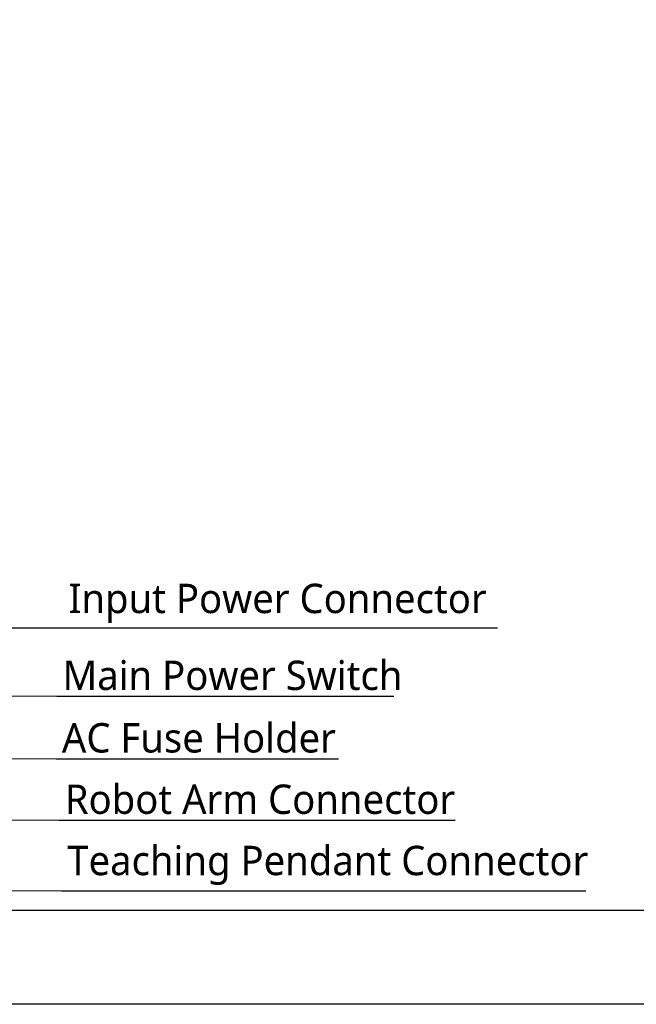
# Model space of a CAD drawing. Header units: millimetres. Extents: x 0 to 3364, y 0 to 2376.
# Tile 44 of 58: x 1806 to 2331, y 0 to 838. Entities that reach past the tile are written whole.
import ezdxf
from ezdxf.enums import TextEntityAlignment as Align

# ---------------------------------------------------------------- set-up
doc = ezdxf.new("R2010")
doc.units = ezdxf.units.MM
doc.header["$LTSCALE"] = 0.2
doc.layers.add('05_Section Line', color=3, linetype='Continuous')
doc.styles.add('Rainbow-4.0 Style', font='malgunsl.ttf')
doc.styles.add('Rainbow-5.0 Style', font='malgunsl.ttf')
doc.dimstyles.new('Rainbow-4.0 Style', dxfattribs={"dimtxt": 3.5, "dimasz": 2.5, "dimexe": 1, "dimexo": 1, "dimgap": 1, "dimtad": 1, "dimdsep": 46, "dimtxsty": 'Rainbow-4.0 Style', "dimcen": 0, "dimclrd": 251, "dimclre": 251, "dimclrt": 7, "dimazin": 3, "dimtp": 0.1, "dimtm": 0.1, "dimtfac": 0.61, "dimtmove": 0, "dimatfit": 3, "dimfxl": 1, "dimlwd": -1, "dimlwe": -1, "dimarcsym": 1})

# ---------------------------------------------------------------- blocks, each defined once
blk = doc.blocks.new('A$C869fea471123')
blk.add_lwpolyline([(0, 594), (841, 594), (841, 0), (0, 0)], close=True)
at = {"layer": '05_Section Line', "linetype": 'Continuous'}
blk.add_lwpolyline([(820.98, 20.02), (820.98, 574.68), (20.02, 574.68), (20.02, 20.02)], close=True, dxfattribs=at)
at = {"linetype": 'Continuous', "style": 'Rainbow-5.0 Style'}
for tag, p in [('PART_NAME', (743.88, 109.38)), ('DRAWING_NO', (729.87, 91.86)), ('REV', (803.46, 91.86)), ('제도', (768.41, 74.2)), ('DATE_1', (803.46, 74.2)), ('SCALE', (680.81, 69.08)), ('MATERIAL', (722.86, 69.08)), ('검도', (768.41, 60.18)), ('DATE_2', (803.46, 60.18)), ('승인', (768.41, 46.17)), ('DATE_3', (803.46, 46.17)), ('REFERENCE', (722.86, 41.05)), ('PAGE', (768.41, 32.29))]:
    blk.add_attdef(tag, text='', height=5.01, dxfattribs=at).set_placement(p, align=Align.MIDDLE_CENTER)

msp = doc.modelspace()

# ---------------------------------------------------------------- block references
at = {"xscale": 4, "yscale": 4, "zscale": 4}
msp.add_blockref('A$C869fea471123', (0, 0), dxfattribs=at)

# ---------------------------------------------------------------- texts
at = {"char_height": 25, "attachment_point": 7, "style": 'Rainbow-5.0 Style'}
for s, insert in [('Input Power Connector', (1847.407, 324.69)), ('Main Power Switch', (1842.392, 267.26)), ('AC Fuse Holder', (1841.846, 214.049)), ('Robot Arm Connector', (1844.3, 161.772)), ('Teaching Pendant Connector', (1846.432, 101.555))]:
    msp.add_mtext(s, dxfattribs=dict(at, insert=insert))

# ---------------------------------------------------------------- leaders
at = {"annotation_type": 0, "has_hookline": 1, "hookline_direction": 0}
for points, text_width in [([(1644.975, 578.956), (1644.975, 97.555), (1841.432, 96.555)], 441.723), ([(1669.481, 550.84), (1669.481, 157.772), (1839.3, 156.772)], 332.529), ([(1690.037, 540.367), (1690.037, 210.049), (1836.846, 209.049)], 235.656), ([(1710.593, 535.964), (1710.593, 263.26), (1837.392, 262.26)], 282.206)]:
    msp.add_leader(points, dimstyle='Rainbow-4.0 Style', override={"dimscale": 5, "dimclrd": 1, "dimldrblk": 'DotSmall'}, dxfattribs=dict(at, text_width=text_width))
msp.add_leader([(1735.227, 527.46), (1735.227, 320.69), (2212.728, 320.69)], dimstyle='Rainbow-4.0 Style', override={"dimscale": 5, "dimclrd": 1, "dimldrblk": 'DotSmall'})

doc.saveas('drawing.dxf')
